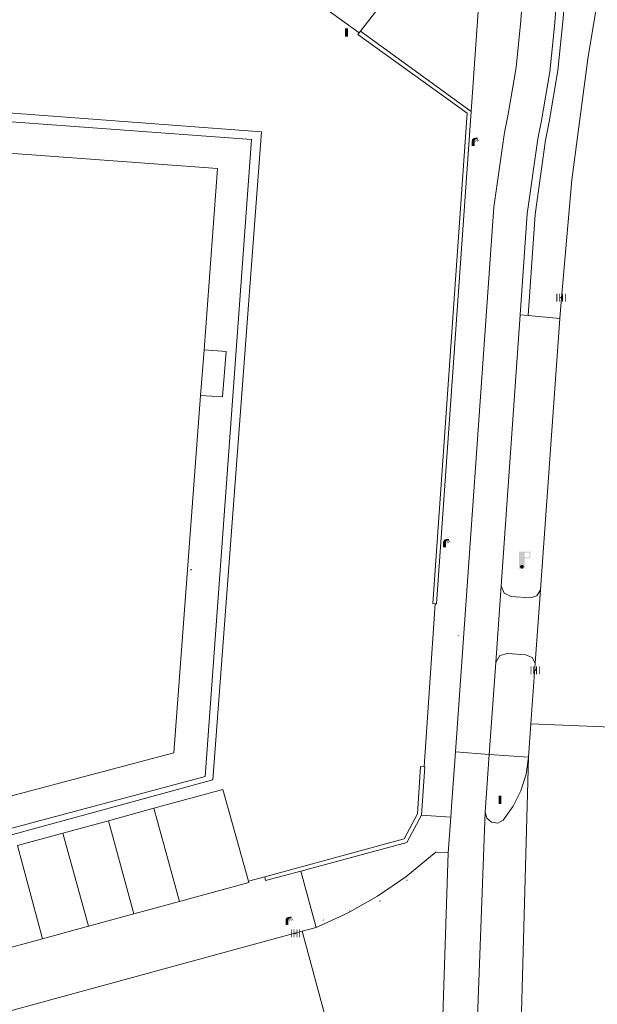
# Model space of a CAD drawing. Header units: metres. Extents: x 197457 to 198138, y 353986 to 354984.
# Tile 124 of 217: x 197996 to 198027, y 354318 to 354370. Entities that reach past the tile are written whole.
import ezdxf

# ---------------------------------------------------------------- set-up
doc = ezdxf.new("R2010")
doc.units = ezdxf.units.M
doc.header["$MEASUREMENT"] = 0
for name, color, linetype, lineweight, true_color in [('afsluitpaal', 7, 'Continuous', 0, 0xde7233), ('CAI-kast', 7, 'Continuous', 0, 0x104b6e), ('gasput', 7, 'Continuous', 0, 0x104b6e), ('haltepaal', 7, 'Continuous', 0, 0x104b6e), ('kolk', 7, 'Continuous', 0, 0x104b6e), ('lichtmast', 7, 'Continuous', 0, 0x104b6e), ('verkeersbordpaal', 7, 'Continuous', 0, 0x104b6e)]:
    doc.layers.add(name, color=color, linetype=linetype, lineweight=lineweight, true_color=true_color)
for name, color, linetype, lineweight in [('grens individueel parkeervak', 7, 'Continuous', 0), ('Grens maaiveld', 253, 'Continuous', 0), ('grens WOZ object', 7, 'Continuous', 0), ('hoofdgebouw', 1, 'Continuous', 0), ('kant muur', 30, 'Continuous', 0), ('kant onverhard', 7, 'Continuous', 0), ('kant verharding', 7, 'Continuous', 0), ('muur breder dan 30cm', 30, 'Continuous', 0), ('raster geen IMGeo', 7, 'Continuous', 0), ('vlakafsluiter', 1, 'Continuous', 0)]:
    doc.layers.add(name, color=color, linetype=linetype, lineweight=lineweight)

# ---------------------------------------------------------------- blocks, each defined once
blk = doc.blocks.new('kolk')
at = {"layer": 'kolk', "linetype": 'Continuous', "lineweight": 0, "true_color": 0xbd2877}
for points in [[(-0.49, -0.43), (-0.49, 0), (-0.49, 0.42), (-0.4, 0.42), (-0.4, 0), (-0.4, -0.43)], [(-0.19, -0.43), (-0.19, 0), (-0.19, 0.42), (-0.11, 0.42), (-0.11, 0), (-0.11, -0.43)], [(0.11, -0.43), (0.11, 0), (0.11, 0.42), (0.19, 0.42), (0.19, 0), (0.19, -0.43)], [(0.4, -0.43), (0.4, 0), (0.4, 0.42), (0.49, 0.42), (0.49, 0), (0.49, -0.43)]]:
    blk.add_hatch(color=232, dxfattribs=at).paths.add_polyline_path(points)
at = {"layer": 'kolk', "linetype": 'Continuous', "lineweight": 0, "true_color": 0x681648}
blk.add_hatch(color=219, dxfattribs=at).paths.add_polyline_path([(0.1, 0, 1), (-0.1, 0, 1)])
blk = doc.blocks.new('gasput')
at = {"layer": 'gasput', "linetype": 'Continuous', "lineweight": 0, "true_color": 0xbd2877}
h = blk.add_hatch(color=232, dxfattribs=at)
edge = h.paths.add_edge_path()
edge.add_spline(control_points=[(0.44, 0), (0.44, 0.04), (0.43, 0.09), (0.36, 0.2), (0.28, 0.26), (0.09, 0.32), (-0.02, 0.33), (-0.22, 0.29), (-0.31, 0.24), (-0.42, 0.12), (-0.44, 0.06), (-0.44, -0.06), (-0.42, -0.12), (-0.33, -0.22), (-0.28, -0.26), (-0.1, -0.33), (0.04, -0.33), (0.27, -0.27), (0.37, -0.2), (0.43, -0.08), (0.44, -0.04), (0.44, 0)], knot_values=[0, 0, 0, 0, 0.060484, 0.060484, 0.178041, 0.178041, 0.295599, 0.295599, 0.413157, 0.413157, 0.498623, 0.498623, 0.584089, 0.584089, 0.669555, 0.669555, 0.808438, 0.808438, 0.94732, 0.94732, 1, 1, 1, 1], degree=3, periodic=0)
edge = h.paths.add_edge_path(flags=16)
edge.add_ellipse((0, 0), major_axis=(0.392, 0), ratio=0.689655, start_angle=0, end_angle=360)
blk.add_hatch(color=232, dxfattribs=at).paths.add_polyline_path([(0.18, -0.03), (0.09, -0.03, -0.169861), (0.05, -0.08), (0.05, -0.09), (0.11, -0.09, -1), (-0.07, -0.09), (-0.07, -0.07, -0.182676), (-0.1, 0, -0.182676), (-0.07, 0.07), (-0.07, 0.09, -1), (0.11, 0.09), (0.18, 0.09, 1), (-0.14, 0.09), (-0.14, -0.09, 1), (0.18, -0.09)])
at = {"layer": 'gasput', "linetype": 'Continuous', "lineweight": 0, "true_color": 0x681648}
blk.add_hatch(color=219, dxfattribs=at).paths.add_polyline_path([(-0.1, 0, 1), (0.1, 0, 1)])
blk = doc.blocks.new('kast')
at = {"layer": 'CAI-kast', "linetype": 'Continuous', "lineweight": 0, "true_color": 0xbd2877}
h = blk.add_hatch(color=232, dxfattribs=at)
edge = h.paths.add_edge_path()
edge.add_arc((0, 0), 0.1, 0, 360)
edge.add_line((0, -0.1), (0.34, -0.1))
edge.add_line((0.34, -0.1), (0.34, 0.47))
edge.add_line((0.34, 0.47), (-0.34, 0.47))
edge.add_line((-0.34, 0.47), (-0.34, -0.1))
edge.add_line((-0.34, -0.1), (0, -0.1))
edge = h.paths.add_edge_path(flags=16)
edge.add_arc((-0.2, 0.31), 0.0607, 0, 360)
at = {"layer": 'CAI-kast', "linetype": 'Continuous', "lineweight": 0, "true_color": 0x681648}
blk.add_hatch(color=219, dxfattribs=at).paths.add_polyline_path([(-0.1, 0, 1), (0.1, 0, 1)])
at = {"layer": 'CAI-kast', "color": 232, "linetype": 'Continuous', "lineweight": 0, "true_color": 0xbd2877, "extrusion": (0, 0, -1)}
blk.add_solid([(-0.34, 0.65), (0.34, 0.65), (-0.34, 0.55), (0.34, 0.55)], dxfattribs=at)
blk = doc.blocks.new('lichtmast')
at = {"layer": 'lichtmast', "linetype": 'Continuous', "lineweight": 0, "true_color": 0xbd2877}
for points in [[(0.15, 0.42, -0.344151), (0.3, 0.61), (0.43, 0.64, 0.960861), (0.4, 0.79), (0.1, 0.74, 0.366629), (-0.15, 0.45), (-0.15, -0.1), (0, -0.1, -0.414214), (-0.1, 0, -1), (0.1, 0, -0.414214), (0, -0.1), (0.15, -0.1)], [(0.35, 0.55, 1), (0.3, 0.56), (0.23, 0.32, 1), (0.28, 0.31)], [(0.42, 0.58, 1), (0.38, 0.57), (0.44, 0.33, 1), (0.48, 0.34)], [(0.49, 0.61, 1), (0.45, 0.58), (0.63, 0.4, 1), (0.66, 0.43)]]:
    blk.add_hatch(color=232, dxfattribs=at).paths.add_polyline_path(points)
at = {"layer": 'lichtmast', "linetype": 'Continuous', "lineweight": 0, "true_color": 0x681648}
blk.add_hatch(color=219, dxfattribs=at).paths.add_polyline_path([(-0.1, 0, 1), (0.1, 0, 1)])
blk = doc.blocks.new('afsluitpaal')
at = {"layer": 'afsluitpaal', "linetype": 'Continuous', "lineweight": 0, "true_color": 0xbd2877}
blk.add_hatch(color=232, dxfattribs=at).paths.add_polyline_path([(0.15, 0.65, 1), (-0.15, 0.65), (-0.15, 0.05), (-0.3, 0.05), (-0.3, -0.1), (0, -0.1, -0.414214), (-0.1, 0, -1), (0.1, 0, -0.414214), (0, -0.1), (0.3, -0.1), (0.3, 0.05), (0.15, 0.05)])
at = {"layer": 'afsluitpaal', "linetype": 'Continuous', "lineweight": 0, "true_color": 0x681648}
blk.add_hatch(color=219, dxfattribs=at).paths.add_polyline_path([(0.1, 0, 1), (-0.1, 0, 1)])
blk = doc.blocks.new('haltepaal')
at = {"layer": 'haltepaal', "linetype": 'Continuous', "lineweight": 0, "true_color": 0xbd2877}
h = blk.add_hatch(color=232, dxfattribs=at)
edge = h.paths.add_edge_path()
edge.add_arc((0, 0), 0.1, 0, 360)
edge.add_line((0, -0.1), (0.15, -0.1))
edge.add_line((0.15, -0.1), (0.15, 0.45))
edge.add_line((0.15, 0.45), (0.45, 0.45))
edge.add_line((0.45, 0.45), (0.45, 0.8))
edge.add_line((0.45, 0.8), (-0.15, 0.8))
edge.add_line((-0.15, 0.8), (-0.15, -0.1))
edge.add_line((-0.15, -0.1), (0, -0.1))
h.paths.add_polyline_path([(0.15, 0.5), (0.15, 0.75), (0.4, 0.75), (0.4, 0.5)], flags=16)
at = {"layer": 'haltepaal', "linetype": 'Continuous', "lineweight": 0, "true_color": 0x681648}
blk.add_hatch(color=219, dxfattribs=at).paths.add_polyline_path([(0.1, 0, 1), (-0.1, 0, 1)])
blk = doc.blocks.new('paal')
at = {"layer": 'verkeersbordpaal', "linetype": 'Continuous', "lineweight": 0, "true_color": 0xbd2877}
blk.add_hatch(color=232, dxfattribs=at).paths.add_polyline_path([(0.15, 0.8), (-0.15, 0.8), (-0.15, -0.1), (0, -0.1, -0.414214), (-0.1, 0, -1), (0.1, 0, -0.414214), (0, -0.1), (0.15, -0.1)])
at = {"layer": 'verkeersbordpaal', "linetype": 'Continuous', "lineweight": 0, "true_color": 0x681648}
blk.add_hatch(color=219, dxfattribs=at).paths.add_polyline_path([(-0.1, 0, 1), (0.1, 0, 1)])

msp = doc.modelspace()

# ---------------------------------------------------------------- linework, layer by layer
at = {"layer": 'grens individueel parkeervak', "linetype": 'Continuous', "lineweight": 0}
for p, q in [((198007.091, 354329.228), (198003.421, 354328.226)), ((198008.449, 354324.35), (198007.091, 354329.228)), ((198000.995, 354327.563), (198003.421, 354328.226)), ((198004.78, 354323.274), (198003.421, 354328.226)), ((197998.584, 354326.905), (198000.995, 354327.563)), ((198000.995, 354327.563), (198002.351, 354322.611)), ((197996.169, 354326.245), (197998.584, 354326.905)), ((197999.946, 354321.956), (197998.584, 354326.905)), ((197996.169, 354326.245), (197997.49, 354321.286)), ((198004.78, 354323.274), (198002.351, 354322.611)), ((198002.351, 354322.611), (197999.946, 354321.956)), ((197999.946, 354321.956), (197997.49, 354321.286)), ((197997.49, 354321.286), (197995.106, 354320.636))]:
    msp.add_line(p, q, dxfattribs=at)
at = {"layer": 'grens individueel parkeervak', "linetype": 'Continuous', "lineweight": 0, "flags": 128}
msp.add_lwpolyline([(198008.449, 354324.35), (198008.467, 354324.279), (198004.78, 354323.274)], dxfattribs=at)
at = {"layer": 'Grens maaiveld', "linetype": 'Continuous', "lineweight": 0}
for p, q in [((198014.401, 354369.52), (198020.298, 354365.251)), ((198012.739, 354316.392), (198011.299, 354321.688))]:
    msp.add_line(p, q, dxfattribs=at)
at = {"layer": 'Grens maaiveld', "linetype": 'Continuous', "lineweight": 0, "flags": 128}
for points in [[(198018.379, 354339.09), (198018.253, 354339.107), (198020.075, 354365.155), (198014.268, 354369.339), (198014.33, 354369.423)], [(198020.298, 354365.251), (198018.454, 354339.08), (198018.379, 354339.09)], [(198009.309, 354324.58), (198016.728, 354326.601), (198017.432, 354327.923), (198017.597, 354330.444), (198017.787, 354330.432)], [(198017.787, 354330.432), (198017.819, 354330.43), (198017.643, 354327.861)], [(198017.643, 354327.861), (198016.872, 354326.409), (198011.231, 354324.885)], [(198011.231, 354324.885), (198009.36, 354324.38), (198009.309, 354324.58)]]:
    msp.add_lwpolyline(points, dxfattribs=at)
at = {"layer": 'grens WOZ object', "linetype": 'Continuous', "lineweight": 0}
msp.add_line((198005.905, 354350.15), (198006.087, 354352.58), dxfattribs=at)
at = {"layer": 'grens WOZ object', "linetype": 'Continuous', "lineweight": 0, "flags": 128}
msp.add_lwpolyline([(198006.087, 354352.58), (198007.253, 354352.493), (198007.073, 354350.079), (198005.905, 354350.15)], dxfattribs=at)
at = {"layer": 'hoofdgebouw', "linetype": 'Continuous', "lineweight": 0, "flags": 128}
for points in [[(198006.087, 354352.58), (198006.807, 354362.213), (197993.037, 354363.234)], [(197988.015, 354326.81), (198004.486, 354331.173), (198005.905, 354350.15)]]:
    msp.add_lwpolyline(points, dxfattribs=at)
at = {"layer": 'kant muur', "linetype": 'Continuous', "lineweight": 0}
msp.add_line((198014.401, 354369.52), (198020.298, 354365.251), dxfattribs=at)
at = {"layer": 'kant muur', "linetype": 'Continuous', "lineweight": 0, "flags": 128}
for points in [[(198018.379, 354339.09), (198018.253, 354339.107), (198020.075, 354365.155), (198014.268, 354369.339), (198014.33, 354369.423)], [(198020.298, 354365.251), (198018.454, 354339.08), (198018.379, 354339.09)], [(198009.309, 354324.58), (198016.728, 354326.601), (198017.432, 354327.923), (198017.597, 354330.444), (198017.787, 354330.432)], [(198017.787, 354330.432), (198017.819, 354330.43), (198017.643, 354327.861)], [(198017.643, 354327.861), (198016.872, 354326.409), (198011.231, 354324.885)], [(198011.231, 354324.885), (198009.36, 354324.38), (198009.309, 354324.58)]]:
    msp.add_lwpolyline(points, dxfattribs=at)
at = {"layer": 'kant onverhard', "linetype": 'Continuous', "lineweight": 0}
msp.add_line((197987.871, 354325.04), (198006.141, 354329.909), dxfattribs=at)
at = {"layer": 'kant onverhard', "linetype": 'Continuous', "lineweight": 0, "flags": 128}
msp.add_lwpolyline([(197993.037, 354363.234), (197993.165, 354364.898), (198008.604, 354363.763), (198006.141, 354329.909)], dxfattribs=at)
at = {"layer": 'kant verharding', "linetype": 'Continuous', "lineweight": 0}
for p, q in [((198014.401, 354369.52), (198015.801, 354371.318)), ((198020.298, 354365.251), (198020.701, 354371.074)), ((198022.892, 354354.436), (198021.884, 354340.041)), ((198023.315, 354354.397), (198022.892, 354354.436)), ((198025.013, 354354.241), (198023.315, 354354.397)), ((198023.981, 354339.833), (198025.013, 354354.241)), ((198021.884, 354340.041), (198021.599, 354335.976)), ((198023.702, 354335.939), (198023.981, 354339.833)), ((198018.379, 354339.09), (198017.787, 354330.432)), ((198021.599, 354335.976), (198021.243, 354331.088)), ((198023.702, 354335.939), (198023.467, 354332.702)), ((198023.467, 354332.702), (198023.338, 354330.931)), ((198019.457, 354331.213), (198019.253, 354328.309)), ((198021.243, 354331.088), (198021.038, 354328.014)), ((198023.338, 354330.931), (198021.243, 354331.088)), ((198019.212, 354327.746), (198019.253, 354328.309)), ((198019.073, 354325.848), (198019.212, 354327.746)), ((198021.038, 354328.014), (198020.46, 354312.696)), ((198016.821, 354324.578), (198018.238, 354325.741)), ((198018.238, 354325.741), (198018.411, 354325.897)), ((198019.073, 354325.848), (198018.411, 354325.897)), ((198018.672, 354313.627), (198019.073, 354325.848)), ((198009.309, 354324.58), (198008.449, 354324.35)), ((198015.308, 354323.544), (198016.821, 354324.578)), ((198013.71, 354322.646), (198015.308, 354323.544)), ((198012.04, 354321.89), (198013.71, 354322.646)), ((198012.04, 354321.89), (198011.299, 354321.688)), ((197990.02, 354315.88), (198011.299, 354321.688))]:
    msp.add_line(p, q, dxfattribs=at)
at = {"layer": 'kant verharding', "linetype": 'Continuous', "lineweight": 0, "flags": 128}
for points in [[(198022.892, 354354.436), (198023.268, 354359.805), (198023.84, 354363.788), (198024.031, 354364.774), (198024.469, 354367.349), (198024.734, 354369.948), (198028.757, 354426.708)], [(198026.806, 354425.026), (198022.939, 354370.081), (198022.681, 354367.579), (198022.258, 354365.099), (198022.064, 354364.123), (198021.488, 354360.168), (198019.457, 354331.213)], [(198014.33, 354369.423), (198005.431, 354375.858), (198004.777, 354376.293), (198003.958, 354376.761), (198002.943, 354377.282), (198001.997, 354377.632), (198000.378, 354378.043), (197999.467, 354378.221), (197998.597, 354378.316), (197997.827, 354378.34), (197996.848, 354378.261), (197995.846, 354378.136), (197994.853, 354377.928), (197950.687, 354365.613)], [(198023.315, 354354.397), (198023.694, 354359.765), (198024.25, 354363.713), (198024.445, 354364.694), (198024.903, 354367.425), (198025.176, 354370.18), (198025.504, 354374.703)], [(198027.436, 354374.03), (198027.159, 354372.007), (198026.501, 354368.051), (198025.649, 354361.61), (198025.077, 354355.139), (198025.013, 354354.241)], [(198023.981, 354339.833), (198023.785, 354339.516), (198023.432, 354339.396), (198022.426, 354339.47), (198022.053, 354339.659), (198021.884, 354340.041)], [(198023.702, 354335.939), (198023.528, 354336.242), (198023.204, 354336.371), (198022.216, 354336.451), (198021.813, 354336.336), (198021.599, 354335.976)], [(198023.338, 354330.931), (198023.208, 354330.031), (198022.935, 354329.152), (198022.527, 354328.327), (198022.001, 354327.586), (198021.705, 354327.435), (198021.375, 354327.476), (198021.125, 354327.693), (198021.038, 354328.014)], [(198022.751, 354309.714), (198022.777, 354310.282), (198023.338, 354330.931)]]:
    msp.add_lwpolyline(points, dxfattribs=at)
at = {"layer": 'muur breder dan 30cm', "linetype": 'Continuous', "lineweight": 0}
msp.add_line((198014.33, 354369.423), (198014.401, 354369.52), dxfattribs=at)
at = {"layer": 'raster geen IMGeo', "linetype": 'Continuous', "lineweight": 0}
msp.add_line((198006.56, 354329.73), (197988.054, 354324.693), dxfattribs=at)
at = {"layer": 'raster geen IMGeo', "linetype": 'Continuous', "lineweight": 0, "flags": 128}
msp.add_lwpolyline([(198006.56, 354329.73), (198009.141, 354364.167), (197993.29, 354365.353)], dxfattribs=at)
at = {"layer": 'vlakafsluiter', "linetype": 'Continuous', "lineweight": 0}
for p, q in [((198023.467, 354332.702), (198032.187, 354332.358)), ((198021.243, 354331.088), (198019.457, 354331.213)), ((198017.643, 354327.861), (198019.212, 354327.746)), ((198012.04, 354321.89), (198011.231, 354324.885))]:
    msp.add_line(p, q, dxfattribs=at)

# ---------------------------------------------------------------- block references
at = {"layer": 'afsluitpaal', "linetype": 'Continuous', "lineweight": 0, "xscale": 0.1, "yscale": 0.1, "zscale": 0.1}
for p in [(198018.286, 354325.775), (198016.872, 354324.367), (198015.442, 354323.275), (198013.84, 354322.737), (198012.421, 354322.264)]:
    msp.add_blockref('afsluitpaal', p, dxfattribs=at)
at = {"layer": 'CAI-kast', "linetype": 'Continuous', "lineweight": 0, "xscale": 0.1, "yscale": 0.1, "zscale": 0.1}
msp.add_blockref('kast', (198005.384, 354340.871), dxfattribs=at)
at = {"layer": 'gasput', "linetype": 'Continuous', "lineweight": 0, "xscale": 0.1, "yscale": 0.1, "zscale": 0.1}
msp.add_blockref('gasput', (198019.624, 354337.402), dxfattribs=at)
at = {"layer": 'haltepaal', "linetype": 'Continuous', "lineweight": 0}
msp.add_blockref('haltepaal', (198022.989, 354341.056), dxfattribs=at)
at = {"layer": 'kolk', "linetype": 'Continuous', "lineweight": 0, "xscale": 0.5, "yscale": 0.5}
for p in [(198025.072, 354355.359), (198023.692, 354335.561), (198010.948, 354321.578)]:
    msp.add_blockref('kolk', p, dxfattribs=at)
at = {"layer": 'lichtmast', "linetype": 'Continuous', "lineweight": 0, "xscale": 0.5, "yscale": 0.5}
for p in [(198020.4, 354363.469), (198018.875, 354342.145), (198010.496, 354322.068)]:
    msp.add_blockref('lichtmast', p, dxfattribs=at)
at = {"layer": 'verkeersbordpaal', "linetype": 'Continuous', "lineweight": 0, "xscale": 0.5, "yscale": 0.5}
for p in [(198013.659, 354369.264), (198021.819, 354328.493)]:
    msp.add_blockref('paal', p, dxfattribs=at)

doc.saveas('drawing.dxf')
